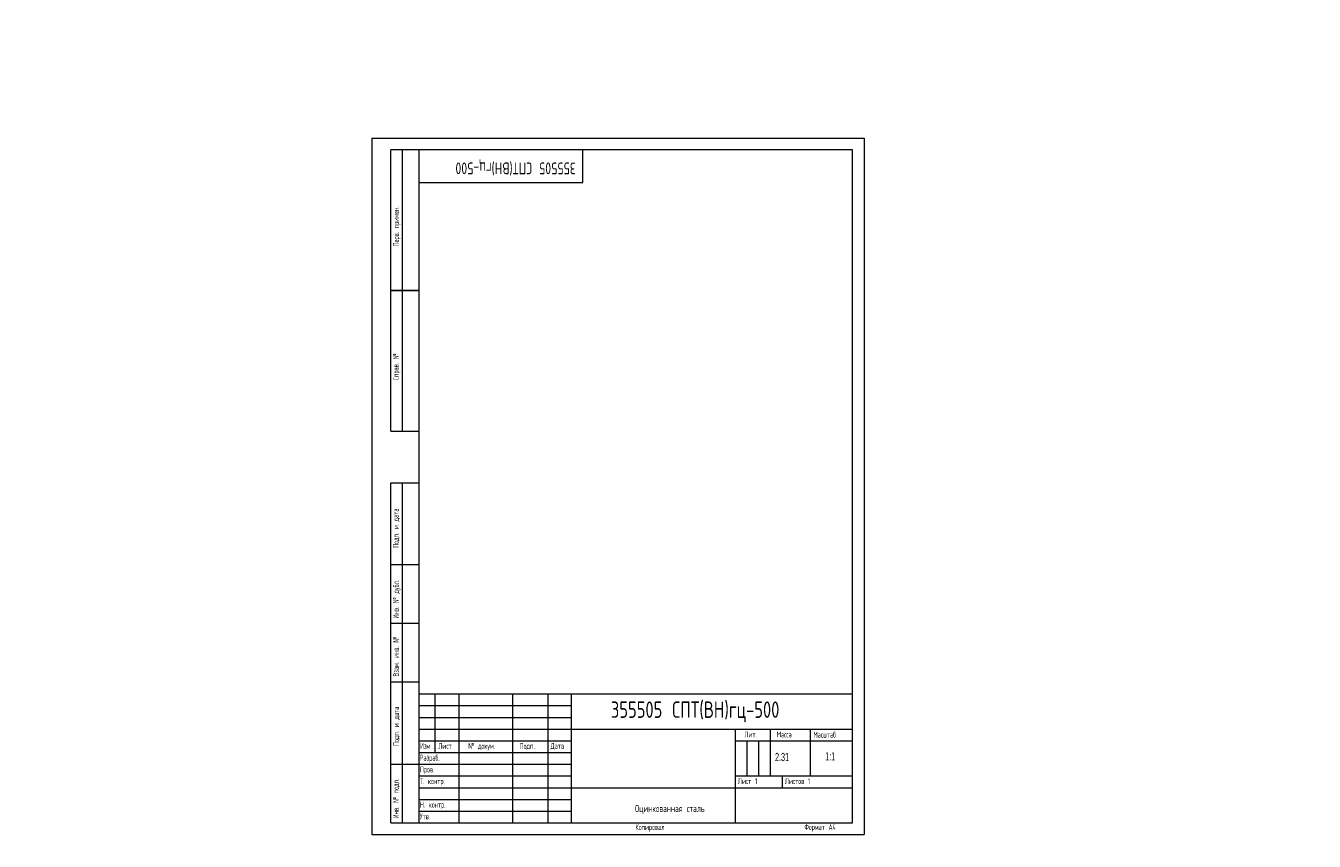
# Model space of a CAD drawing. Header units: millimetres. Extents: x -148 to 6506, y -6446 to 833.
# Tile 9 of 11: x -148 to 402, y -3 to 345. Entities that reach past the tile are written whole.
import ezdxf

# ---------------------------------------------------------------- set-up
doc = ezdxf.new("R2010")
doc.units = ezdxf.units.MM
doc.layers.add('ОСЕВЫЕ', color=7, linetype='Continuous')
doc.styles.add('SLDTEXTSTYLE0', font='TXT', dxfattribs={"width": 0.605})
doc.styles.add('SLDTEXTSTYLE1', font='TXT', dxfattribs={"width": 0.605, "bigfont": 'bigfont'})
doc.styles.add('SLDTEXTSTYLE2', font='TXT', dxfattribs={"width": 0.582204, "bigfont": 'bigfont'})
doc.styles.add('SLDTEXTSTYLE3', font='TXT', dxfattribs={"width": 0.582204})
doc.styles.add('SLDTEXTSTYLE4', font='TXT', dxfattribs={"width": 0.7, "bigfont": 'bigfont'})

# ---------------------------------------------------------------- blocks, each defined once
blk = doc.blocks.new('SW_NOTE_0')
at = {"color": 0, "linetype": 'Continuous', "lineweight": 0, "attachment_point": 1}
for s, insert, char_height, style in [('\\M+18449\\M+18478\\M+1847D', (0, 3.22), 2.5, 'SLDTEXTSTYLE2'), ('.', (5.69, 2.32), 1.59, 'SLDTEXTSTYLE3')]:
    blk.add_mtext(s, dxfattribs=dict(at, insert=insert, char_height=char_height, style=style))

msp = doc.modelspace()

# ---------------------------------------------------------------- linework, layer by layer
at = {"color": 7, "linetype": 'Continuous', "lineweight": 15}
for p, q in [((8, 172), (8, 292)), ((20, 292), (8, 292)), ((8, 172), (8, 292)), ((13, 172), (13, 292)), ((13, 172), (13, 292)), ((20, 292), (20, 5)), ((205, 292), (20, 292)), ((20, 292), (20, 5)), ((90, 278), (90, 292)), ((205, 5), (205, 292)), ((20, 278), (90, 278)), ((8, 232), (20, 232)), ((20, 232), (8, 232)), ((8, 172), (20, 172)), ((8, 5), (8, 150)), ((8, 150), (20, 150)), ((13, 5), (13, 150)), ((20, 115), (8, 115)), ((20, 90), (8, 90)), ((20, 65), (8, 65)), ((20, 60), (205, 60)), ((20, 60), (20, 5)), ((27, 35), (27, 60)), ((37, 60), (37, 5)), ((60, 60), (60, 5)), ((75, 60), (75, 5)), ((85, 60), (85, 5)), ((85, 45), (205, 45)), ((155, 45), (155, 5)), ((170, 45), (170, 25)), ((187, 45), (187, 25)), ((20, 40), (85, 40)), ((155, 40), (205, 40)), ((20, 35), (85, 35)), ((8, 30), (20, 30)), ((155, 25), (205, 25)), ((175, 25), (175, 20)), ((85, 20), (205, 20)), ((8, 5), (20, 5)), ((20, 5), (205, 5))]:
    msp.add_line(p, q, dxfattribs=at)
at = {"color": 7, "linetype": 'Continuous', "lineweight": 0}
for p, q in [((20, 55), (85, 55)), ((20, 50), (85, 50)), ((20, 45), (85, 45)), ((160, 40), (160, 25)), ((165, 40), (165, 25)), ((20, 30), (85, 30)), ((20, 25), (85, 25)), ((20, 20), (85, 20)), ((20, 15), (85, 15)), ((20, 10), (85, 10))]:
    msp.add_line(p, q, dxfattribs=at)
at = {"layer": 'ОСЕВЫЕ', "lineweight": 0}
for p, q in [((0, 297), (210, 297)), ((0, 297), (0, 0)), ((210, 297), (210, 0)), ((0, 0), (210, 0))]:
    msp.add_line(p, q, dxfattribs=at)

# ---------------------------------------------------------------- block references
at = {"color": 7, "linetype": 'Continuous', "lineweight": 0}
msp.add_blockref('SW_NOTE_0', (20.52, 35.82), dxfattribs=at)

# ---------------------------------------------------------------- texts
at = {"color": 7, "linetype": 'Continuous', "lineweight": 0, "attachment_point": 1}
for s, insert, char_height, rotation, style in [('\\M+18450\\M+18475\\M+18482\\M+18472. \\M+18481\\M+18482\\M+18479\\M+1847D\\M+18475\\M+1847E.', (9.03, 250.83), 2.5, 90, 'SLDTEXTSTYLE1'), ('355505 \\M+18452\\M+18450\\M+18453(\\M+18442\\M+1844E)\\M+18473\\M+18488-500', (86.99, 281.6), 5, 180, 'SLDTEXTSTYLE4'), ('\\M+18452\\M+18481\\M+18482\\M+18470\\M+18472. \\M+18782', (8.94, 193.84), 2.5, 90, 'SLDTEXTSTYLE1'), ('\\M+18450\\M+18480\\M+18474\\M+18481. \\M+18479 \\M+18474\\M+18470\\M+18484\\M+18470', (8.93, 122.3), 2.5, 90, 'SLDTEXTSTYLE1'), ('\\M+18449\\M+1847E\\M+18472. \\M+18782 \\M+18474\\M+18485\\M+18471\\M+1847C.', (9, 92.12), 2.5, 90, 'SLDTEXTSTYLE1'), ('\\M+18442\\M+18478\\M+18470\\M+1847D. \\M+18479\\M+1847E\\M+18472. \\M+18782', (9.01, 67.4), 2.5, 90, 'SLDTEXTSTYLE1'), ('\\M+18450\\M+18480\\M+18474\\M+18481. \\M+18479 \\M+18474\\M+18470\\M+18484\\M+18470', (9.03, 37.79), 2.5, 90, 'SLDTEXTSTYLE1'), ('\\M+18449\\M+1847E\\M+18472. \\M+18782 \\M+18481\\M+18480\\M+18474\\M+1847C.', (8.94, 6.96), 2.5, 90, 'SLDTEXTSTYLE1')]:
    msp.add_mtext(s, dxfattribs=dict(at, insert=insert, char_height=char_height, rotation=rotation, style=style))
at = {"color": 7, "linetype": 'Continuous', "lineweight": 0}
for s, insert, char_height, attachment_point, style in [('355505 \\M+18452\\M+18450\\M+18453(\\M+18442\\M+1844E)\\M+18473\\M+18488-500', (101.96, 56.78), 7, 1, 'SLDTEXTSTYLE4'), ('\\M+1844C\\M+18479\\M+18484.', (158.95, 43.93), 2.5, 1, 'SLDTEXTSTYLE1'), ('\\M+1844D\\M+18470\\M+18483\\M+18483\\M+18470', (172.7, 43.93), 2.5, 1, 'SLDTEXTSTYLE1'), ('\\M+1844D\\M+18470\\M+18483\\M+1848A\\M+18484\\M+18470\\M+18471', (188.37, 43.84), 2.5, 1, 'SLDTEXTSTYLE1'), ('\\M+1844C\\M+18479\\M+18483\\M+18484', (28.33, 39.04), 2.5, 1, 'SLDTEXTSTYLE1'), ('\\M+18782 \\M+18474\\M+18480\\M+1847B\\M+18485\\M+1847D.', (41.11, 39.06), 2.5, 1, 'SLDTEXTSTYLE1'), ('\\M+18450\\M+18480\\M+18474\\M+18481.', (63.06, 39.04), 2.5, 1, 'SLDTEXTSTYLE1'), ('\\M+18444\\M+18470\\M+18484\\M+18470', (76.24, 39.05), 2.5, 1, 'SLDTEXTSTYLE1'), ('\\M+18451\\M+18470\\M+18478\\M+18482\\M+18470\\M+18471.', (20.42, 34.03), 2.5, 1, 'SLDTEXTSTYLE1'), ('2.31', (172.01, 34.84), 3.5, 1, 'SLDTEXTSTYLE0'), ('1:1', (195.55, 35.13), 3.5, 2, 'SLDTEXTSTYLE0'), ('\\M+18450\\M+18482\\M+18480\\M+18472.', (20.47, 29.01), 2.5, 1, 'SLDTEXTSTYLE1'), ('\\M+18453. \\M+1847B\\M+18480\\M+1847E\\M+18484\\M+18482.', (20.47, 24.02), 2.5, 1, 'SLDTEXTSTYLE1'), ('\\M+1844C\\M+18479\\M+18483\\M+18484 1', (156.18, 24.05), 2.5, 1, 'SLDTEXTSTYLE1'), ('\\M+1844C\\M+18479\\M+18483\\M+18484\\M+18480\\M+18472 1', (176.24, 24.04), 2.5, 1, 'SLDTEXTSTYLE1'), ('\\M+1844E. \\M+1847B\\M+18480\\M+1847E\\M+18484\\M+18482.', (20.46, 14.02), 2.5, 1, 'SLDTEXTSTYLE1'), ('\\M+1844F\\M+18488\\M+18479\\M+1847E\\M+1847B\\M+18480\\M+18472\\M+18470\\M+1847E\\M+1847E\\M+18470\\M+18491 \\M+18483\\M+18484\\M+18470\\M+1847C\\M+1848E', (112.29, 12.61), 3, 1, 'SLDTEXTSTYLE1'), ('\\M+18454\\M+18484\\M+18472.', (20.45, 9.01), 2.5, 1, 'SLDTEXTSTYLE1'), ('\\M+1844B\\M+18480\\M+18481\\M+18479\\M+18482\\M+18480\\M+18472\\M+18470\\M+1847C', (112.4, 4.44), 2.5, 1, 'SLDTEXTSTYLE1'), ('\\M+18455\\M+18480\\M+18482\\M+1847D\\M+18470\\M+18484 \\M+184404', (184.58, 4.46), 2.5, 1, 'SLDTEXTSTYLE1')]:
    msp.add_mtext(s, dxfattribs=dict(at, insert=insert, char_height=char_height, attachment_point=attachment_point, style=style))

doc.saveas('drawing.dxf')
